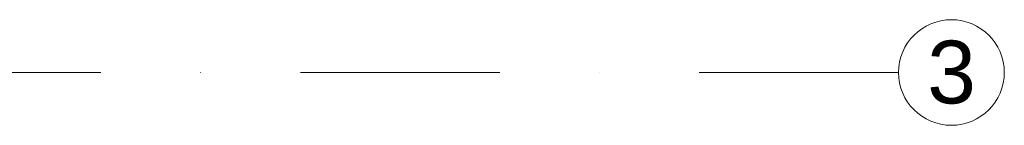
# Model space of a CAD drawing. Header units: metres. Extents: x 10441 to 19716, y -6570 to 1447.
# Tile 54 of 57: x 18159 to 18473, y -3639 to -3605. Entities that reach past the tile are written whole.
import ezdxf
from ezdxf.enums import TextEntityAlignment as Align

# ---------------------------------------------------------------- set-up
doc = ezdxf.new("R2010")
doc.units = ezdxf.units.M
doc.header["$MEASUREMENT"] = 0
doc.linetypes.add('DASHDOT', pattern=[25.4, 12.7, -6.35, 0, -6.35])
for name, color, linetype, lineweight in [('#elektryczne', 8, 'Continuous', 20), ('A_OSIE', 8, 'Continuous', 13), ('A_OZACZENIE DRZWI', 8, 'Continuous', 13), ('A_OZNACZENIA OKIEN', 8, 'Continuous', 13)]:
    doc.layers.add(name, color=color, linetype=linetype, lineweight=lineweight)
doc.styles.add('ARIAL', font='arial.ttf')
doc.styles.add('m1_romans', font='romans.shx', dxfattribs={"width": 0.8})

# ---------------------------------------------------------------- blocks, each defined once
blk = doc.blocks.new('podkład')
at = {"layer": 'A_OSIE', "color": 8, "linetype": 'DASHDOT', "ltscale": 5}
blk.add_line((14256.99, -1377.2), (10108.73, -1377.2), dxfattribs=at)
at = {"layer": 'A_OSIE', "color": 8, "linetype": 'Continuous', "ltscale": 5}
blk.add_circle((14273.84, -1377.2), 16.85, dxfattribs=at)
at = {"layer": 'A_OSIE', "color": 8, "linetype": 'Continuous', "lineweight": 18, "style": 'ARIAL'}
blk.add_text('3', height=20, dxfattribs=at).set_placement((14266.12, -1387.06))
at = {"layer": 'A_OZACZENIE DRZWI', "color": 8, "ltscale": 0.1, "style": 'm1_romans', "width": 0.8}
for rotation, p in [(98.4861, (12735.07, -773.13)), (360, (12573.8, -1012.7)), (90, (11565.29, -1150.14)), (90, (11872.29, -1150.14)), (90, (12230.03, -1245.64)), (90, (12385.87, -1249.44)), (90, (11565.29, -1370.89)), (90, (11872.29, -1370.89)), (90, (12230.03, -1370.89)), (90, (12389.3, -1370.89)), (90, (11748.79, -1556.15)), (90, (11986.6, -1556.15)), (90, (12389.3, -1556.15)), (360, (12235.05, -1664.2)), (360, (12235.05, -1880.2)), (90, (11745.78, -2001.94))]:
    blk.add_attdef('SZEROKOSC', text='', height=10, rotation=rotation, dxfattribs=at).set_placement(p, align=Align.BOTTOM_CENTER)
for rotation, p in [(98.4861, (12738.56, -773.47)), (360, (12572.95, -1016.09)), (90, (11568.68, -1150.99)), (90, (11875.68, -1150.99)), (90, (12233.42, -1246.49)), (90, (12389.27, -1250.29)), (90, (11568.68, -1371.74)), (90, (11875.68, -1371.74)), (90, (12233.42, -1371.74)), (90, (12392.69, -1371.74)), (90, (11752.19, -1557)), (90, (11990, -1557)), (90, (12392.69, -1557)), (360, (12234.2, -1667.59)), (360, (12234.2, -1883.59)), (90, (11749.18, -2002.79))]:
    blk.add_attdef('WYSOKOSC', text='', height=10, rotation=rotation, dxfattribs=at).set_placement(p, align=Align.TOP_CENTER)
at = {"layer": 'A_OZNACZENIA OKIEN', "color": 8, "ltscale": 0.1, "style": 'm1_romans', "width": 0.8}
for rotation, p in [(278.8676, (13373.71, -593.04)), (278.8676, (12983.87, -650.74)), (278.8676, (12445.73, -730.4)), (278.8676, (12224.15, -763.19)), (0, (14017.48, -900.03)), (278.8676, (11021.54, -941.2)), (278.8676, (10640.69, -997.57)), (0, (14017.48, -1574.7)), (90, (10819.6, -2080.7)), (90, (11204.6, -2080.7)), (90, (11970.6, -2080.7)), (90, (13175.8, -2080.7)), (90, (13539.8, -2080.7))]:
    blk.add_attdef('SZEROKOSC', text='', height=10, rotation=rotation, dxfattribs=at).set_placement(p, align=Align.BOTTOM_CENTER)
for rotation, p in [(278.8676, (13403.28, -587.56)), (278.8676, (13013.44, -645.27)), (278.8676, (12475.3, -724.92)), (278.8676, (12253.72, -757.72)), (0, (14011.09, -903.42)), (278.8676, (11051.11, -935.72)), (278.8676, (10670.26, -992.09)), (0, (14011.09, -1578.09)), (90, (10823, -2081.55)), (90, (11208, -2081.55)), (90, (11974, -2081.55)), (90, (13179.19, -2081.55)), (90, (13543.19, -2081.55))]:
    blk.add_attdef('WYSOKOSC', text='', height=10, rotation=rotation, dxfattribs=at).set_placement(p, align=Align.TOP_CENTER)

msp = doc.modelspace()

# ---------------------------------------------------------------- block references
at = {"layer": '#elektryczne', "color": 8, "linetype": 'Continuous', "lineweight": 18}
msp.add_blockref('podkład', (4182.37, -2244.78), dxfattribs=at)

doc.saveas('drawing.dxf')
